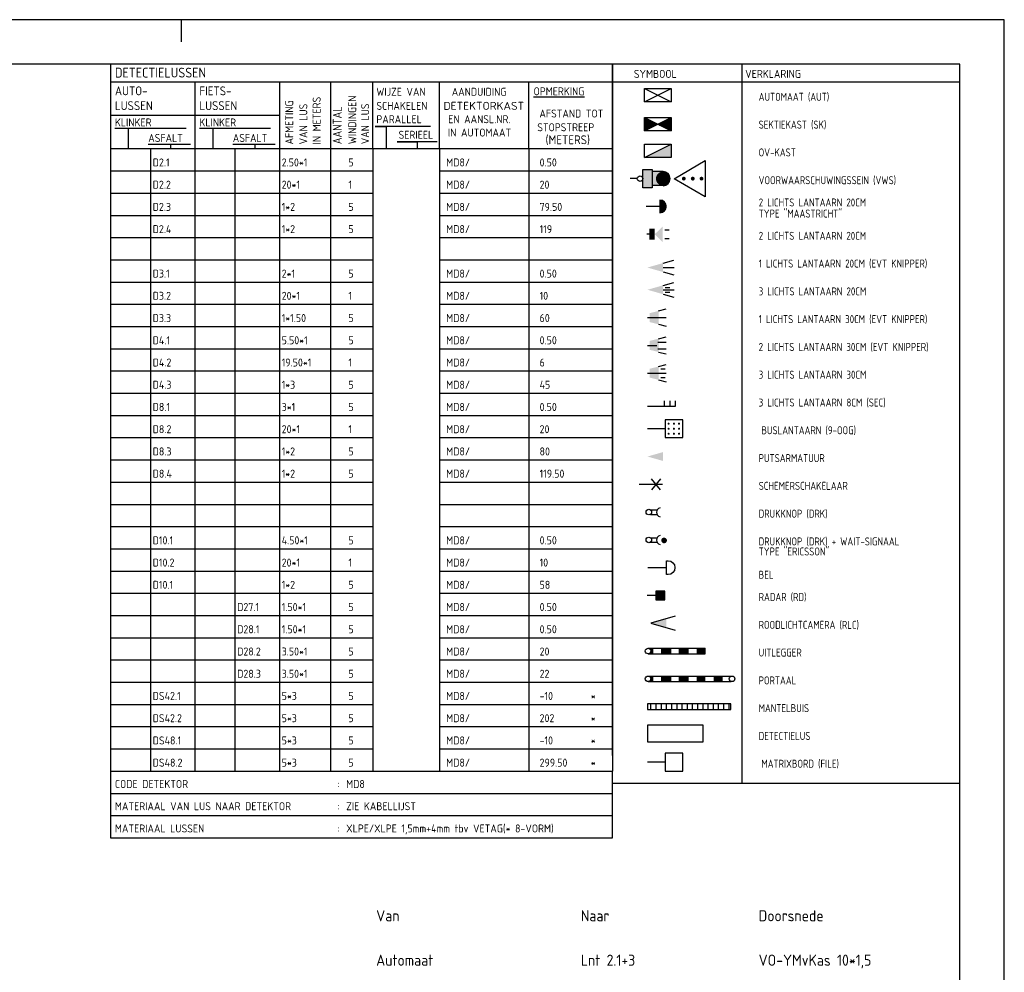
# Model space of a CAD drawing. Extents: x 272479 to 273074, y 965943 to 966363.
# Tile 25 of 25: x 272963 to 273074, y 966256 to 966363. Entities that reach past the tile are written whole.
import ezdxf
from ezdxf.enums import TextEntityAlignment as Align

# ---------------------------------------------------------------- set-up
doc = ezdxf.new("R2010")
doc.units = 0
doc.header["$LTSCALE"] = 0.25
doc.header["$MEASUREMENT"] = 0
doc.layers.get('0').update_dxf_attribs({"linetype": 'CONTINUOUS'})
for name, color, linetype in [('01-CALQUE', 1, 'CONTINUOUS'), ('KABELLIJST', 7, 'CONTINUOUS'), ('TABELLEN', 7, 'CONTINUOUS')]:
    doc.layers.add(name, color=color, linetype=linetype)
doc.styles.add('ISO', font='isocp.shx')

# ---------------------------------------------------------------- blocks, each defined once
blk = doc.blocks.new('V_RENV1')
at = {"color": 2}
for p, q in [((0, 0), (-112.9, 0)), ((-112.9, 0), (-112.9, -19)), ((-112.9, -4), (0, -4)), ((-93.9, -4), (-93.9, -19)), ((-74.9, -4), (-74.9, -19)), ((-63.4, -4), (-63.4, -19)), ((-53.9, -19), (-53.9, -4)), ((-38.9, -19), (-38.9, -4)), ((-18.85, -19), (-18.85, -4)), ((-112.9, -19), (0, -19))]:
    blk.add_line(p, q, dxfattribs=at)
for p, q in [((-112.9, -11.5), (-74.9, -11.5)), ((-95.9, -14.5), (-111.9, -14.5)), ((-108.9, -14.5), (-108.9, -19)), ((-76.9, -14.5), (-92.9, -14.5)), ((-89.9, -14.5), (-89.9, -19)), ((-104.4, -18), (-94.9, -18)), ((-99.4, -18), (-99.4, -19)), ((-85.4, -18), (-75.9, -18)), ((-80.4, -18), (-80.4, -19))]:
    blk.add_line(p, q)
blk.add_lwpolyline([(0, 0), (0, -19)], dxfattribs=at)
for points in [[(-40.9, -14), (-53.4, -14), (-50.9, -14), (-50.9, -19)], [(-39.4, -17.5), (-48.4, -17.5), (-43.9, -17.5), (-43.9, -19)]]:
    blk.add_lwpolyline(points)
at = {"color": 2, "style": 'ISO'}
blk.add_text('DETECTIELUSSEN', height=2.2, dxfattribs=at).set_placement((-111.9, -3))
at = {"style": 'ISO'}
for s, height, p in [('AUTO-', 2, (-111.9, -7)), ('FIETS-', 2, (-92.9, -7)), ('WIJZE VAN', 1.8, (-53.11, -7.11)), ('AANDUIDING', 1.8, (-36.15, -7.11)), ('%%uOPMERKING', 1.8, (-17.75, -7)), ('LUSSEN', 2, (-111.9, -10.33)), ('LUSSEN', 2, (-92.9, -10.33)), ('SCHAKELEN', 1.8, (-53.11, -10.28)), ('PARALLEL', 1.8, (-53.11, -13.28)), ('EN AANSL.NR.', 1.8, (-36.94, -13.28)), ('SERIEEL', 1.8, (-48.11, -16.78)), ('IN AUTOMAAT', 1.8, (-37.02, -16.28))]:
    blk.add_text(s, height=height, dxfattribs=at).set_placement(p)
for s, p in [('AFMETING', (-71.8, -18.05)), ('IN METERS', (-65.63, -18.05)), ('WINDINGEN', (-57.63, -18)), ('VAN LUS', (-68.63, -18.05)), ('VAN LUS', (-54.73, -18))]:
    blk.add_text(s, height=1.8, rotation=90, dxfattribs=at).set_placement(p)
at = {"style": 'ISO', "width": 1.077416}
blk.add_text('DETEKTORKAST', height=1.8, dxfattribs=at).set_placement((-38.03, -10.27), (-19.88, -10.27), align=Align.FIT)
at = {"style": 'ISO', "width": 0.876289}
blk.add_text('AANTAL', height=2, rotation=90, dxfattribs=at).set_placement((-60.9, -18), (-60.9, -9.5), align=Align.FIT)
at = {"style": 'ISO'}
for s, height, p in [('AFSTAND TOT', 1.8, (-9.25, -12)), ('STOPSTREEP', 1.8, (-10.52, -15.09)), ('(METERS)', 2, (-10.07, -18))]:
    blk.add_text(s, height=height, dxfattribs=at).set_placement(p, align=Align.CENTER)
for tag, p in [('KLINKERA', (-111.9, -14)), ('KLINKERA', (-92.9, -14)), ('ASFALT', (-104.4, -17.5)), ('ASFALT', (-85.4, -17.5))]:
    blk.add_attdef(tag, p, '', height=1.8, dxfattribs=at)
blk = doc.blocks.new('V_KBL')
at = {"style": 'ISO'}
for tag, p in [('A', (0, 0)), ('B', (46, 0)), ('C', (86, 0)), ('D', (126, 0)), ('E', (176, 0))]:
    blk.add_attdef(tag, p, '', height=2.5, dxfattribs=at)
blk = doc.blocks.new('V_LUSINF')
at = {"color": 2}
for p, q in [((0, 0), (0, -5)), ((112.9, 0), (112.9, -5))]:
    blk.add_line(p, q, dxfattribs=at)
for p, q in [((9, 0), (9, -5)), ((19, 0), (19, -5)), ((28, 0), (28, -5)), ((38, 0), (38, -5)), ((49.5, 0), (49.5, -5)), ((59, 0), (59, -5)), ((74, 0), (74, -5)), ((94.06, 0), (94.06, -5)), ((0, -5), (59, -5)), ((74, -5), (112.9, -5))]:
    blk.add_line(p, q)
at = {"style": 'ISO'}
for tag, p in [('A', (0.5, -4)), ('B', (9.5, -4)), ('C', (19.5, -4)), ('D', (28.5, -4)), ('E', (38.5, -4)), ('F', (53.5, -4)), ('G', (75.5, -4)), ('H', (96.5, -4)), ('K', (108, -4)), ('L', (111, -4))]:
    blk.add_attdef(tag, p, '', height=1.8, dxfattribs=at)
blk = doc.blocks.new('V_CODE_D')
at = {"color": 2}
for p, q in [((0, 0), (0, -15)), ((112.9, -15), (112.9, 0)), ((0, -15), (112.9, -15))]:
    blk.add_line(p, q, dxfattribs=at)
at = {"color": 7}
blk.add_line((0, 0), (112.9, 0), dxfattribs=at)
for p, q in [((0, -5.07), (112.9, -5.07)), ((0, -10), (112.9, -10))]:
    blk.add_line(p, q)
at = {"style": 'ISO'}
for s, p in [('CODE DETEKTOR', (1, -3.8)), ('MATERIAAL VAN LUS NAAR DETEKTOR', (1, -8.8)), ('MATERIAAL LUSSEN', (1, -13.8))]:
    blk.add_text(s, height=1.8, dxfattribs=at).set_placement(p)
at = {"color": 7, "style": 'ISO'}
for p in [(51, -3.8), (51, -8.8), (51, -13.8)]:
    blk.add_text(':', height=1.8, dxfattribs=at).set_placement(p)
at = {"style": 'ISO'}
for tag, p in [('A', (53, -3.8)), ('B', (53, -8.8)), ('C', (53, -13.8))]:
    blk.add_attdef(tag, p, '', height=1.8, dxfattribs=at)
blk = doc.blocks.new('NB_KAA0')
at = {"color": 1}
blk.add_line((1004, 836), (1004, 841), dxfattribs=at)
blk.add_lwpolyline([(1189, 0), (1189, 841), (0, 841), (0, 0)], close=True, dxfattribs=at)
at = {"color": 5}
blk.add_lwpolyline([(1179, 10), (1179, 831), (25, 831), (25, 10)], close=True, dxfattribs=at)
at = {"color": 1, "style": 'ISO', "width": 0.8}
blk.add_attdef('PLOTDATUM', (23, 10), '', height=2, rotation=90, dxfattribs=at)
blk.add_attdef('FILENAAM', text='', height=2, dxfattribs=at).set_placement((1179, 7), align=Align.RIGHT)

msp = doc.modelspace()

# ---------------------------------------------------------------- linework, layer by layer
at = {"layer": 'TABELLEN', "color": 2}
for p, q in [((273029.58, 966280.62), (273029.58, 966358.37)), ((273068.63, 966358.37), (273029.58, 966358.37)), ((273044.13, 966358.37), (273044.13, 966277.5)), ((273068.63, 966280.62), (273068.63, 966358.37)), ((273029.58, 966356.37), (273068.63, 966356.37)), ((273033.18, 966355.62), (273036.18, 966354.12)), ((273033.18, 966354.12), (273036.18, 966355.62)), ((273033.18, 966354.12), (273033.18, 966355.62)), ((273033.18, 966355.62), (273036.18, 966355.62)), ((273036.18, 966355.62), (273036.18, 966354.12)), ((273036.18, 966354.12), (273033.18, 966354.12)), ((273033.18, 966352.38), (273036.18, 966350.88)), ((273033.18, 966350.88), (273036.18, 966352.38)), ((273033.18, 966350.88), (273033.18, 966352.38)), ((273033.18, 966352.38), (273036.18, 966352.38)), ((273033.18, 966352.34), (273033.2, 966352.37)), ((273033.18, 966352.3), (273033.23, 966352.35)), ((273033.18, 966352.26), (273033.26, 966352.34)), ((273033.18, 966352.21), (273033.29, 966352.32)), ((273033.18, 966352.17), (273033.32, 966352.31)), ((273033.18, 966352.12), (273033.35, 966352.29)), ((273033.18, 966352.08), (273033.38, 966352.28)), ((273033.18, 966352.04), (273033.41, 966352.27)), ((273033.18, 966351.99), (273033.44, 966352.25)), ((273033.18, 966351.95), (273033.47, 966352.24)), ((273036.18, 966351.95), (273035.89, 966352.24)), ((273036.18, 966351.99), (273035.92, 966352.25)), ((273036.18, 966352.04), (273035.95, 966352.27)), ((273036.18, 966352.08), (273035.98, 966352.28)), ((273036.18, 966352.12), (273036, 966352.29)), ((273036.18, 966352.17), (273036.03, 966352.31)), ((273036.18, 966352.21), (273036.06, 966352.32)), ((273036.18, 966352.26), (273036.09, 966352.34)), ((273036.18, 966352.3), (273036.12, 966352.35)), ((273036.18, 966352.34), (273036.15, 966352.37)), ((273036.18, 966352.38), (273036.18, 966350.88)), ((273033.18, 966351.9), (273033.5, 966352.22)), ((273033.18, 966351.86), (273033.53, 966352.21)), ((273033.18, 966351.81), (273033.55, 966352.19)), ((273033.18, 966351.77), (273033.58, 966352.18)), ((273033.18, 966351.73), (273033.61, 966352.16)), ((273033.18, 966351.68), (273033.64, 966352.15)), ((273033.18, 966351.64), (273033.67, 966352.13)), ((273033.18, 966351.59), (273033.7, 966352.12)), ((273033.18, 966351.55), (273033.73, 966352.1)), ((273033.18, 966351.5), (273033.76, 966352.09)), ((273033.18, 966351.46), (273033.79, 966352.07)), ((273033.18, 966351.42), (273033.82, 966352.06)), ((273033.18, 966351.37), (273033.85, 966352.04)), ((273033.18, 966351.33), (273033.88, 966352.03)), ((273033.18, 966351.28), (273033.91, 966352.02)), ((273033.18, 966351.24), (273033.94, 966352)), ((273033.18, 966351.2), (273033.97, 966351.99)), ((273033.18, 966351.15), (273034, 966351.97)), ((273033.18, 966351.11), (273034.03, 966351.96)), ((273033.18, 966351.06), (273034.06, 966351.94)), ((273033.18, 966351.02), (273034.08, 966351.93)), ((273033.18, 966350.97), (273034.11, 966351.91)), ((273033.18, 966350.93), (273034.14, 966351.9)), ((273033.18, 966350.89), (273034.17, 966351.88)), ((273033.25, 966350.92), (273034.2, 966351.87)), ((273033.34, 966350.96), (273034.23, 966351.85)), ((273033.43, 966351.01), (273034.26, 966351.84)), ((273033.52, 966351.05), (273034.29, 966351.82)), ((273033.61, 966351.1), (273034.32, 966351.81)), ((273033.7, 966351.14), (273034.35, 966351.79)), ((273033.78, 966351.18), (273034.38, 966351.78)), ((273033.87, 966351.23), (273034.41, 966351.76)), ((273033.96, 966351.27), (273034.44, 966351.75)), ((273034.05, 966351.32), (273034.47, 966351.74)), ((273034.14, 966351.36), (273034.5, 966351.72)), ((273034.23, 966351.41), (273034.53, 966351.71)), ((273034.31, 966351.45), (273034.56, 966351.69)), ((273034.4, 966351.49), (273034.59, 966351.68)), ((273034.49, 966351.54), (273034.62, 966351.66)), ((273034.58, 966351.58), (273034.64, 966351.65)), ((273034.67, 966351.63), (273034.67, 966351.63)), ((273034.77, 966351.58), (273034.71, 966351.65)), ((273034.86, 966351.54), (273034.74, 966351.66)), ((273034.95, 966351.49), (273034.77, 966351.68)), ((273035.04, 966351.45), (273034.8, 966351.69)), ((273035.13, 966351.41), (273034.83, 966351.71)), ((273035.22, 966351.36), (273034.86, 966351.72)), ((273035.3, 966351.32), (273034.89, 966351.74)), ((273035.39, 966351.27), (273034.91, 966351.75)), ((273035.48, 966351.23), (273034.94, 966351.76)), ((273035.57, 966351.18), (273034.97, 966351.78)), ((273035.66, 966351.14), (273035, 966351.79)), ((273035.75, 966351.1), (273035.03, 966351.81)), ((273035.83, 966351.05), (273035.06, 966351.82)), ((273035.92, 966351.01), (273035.09, 966351.84)), ((273036.01, 966350.96), (273035.12, 966351.85)), ((273036.1, 966350.92), (273035.15, 966351.87)), ((273036.18, 966350.89), (273035.18, 966351.88)), ((273036.18, 966350.93), (273035.21, 966351.9)), ((273036.18, 966350.97), (273035.24, 966351.91)), ((273036.18, 966351.02), (273035.27, 966351.93)), ((273036.18, 966351.06), (273035.3, 966351.94)), ((273036.18, 966351.11), (273035.33, 966351.96)), ((273036.18, 966351.15), (273035.36, 966351.97)), ((273036.18, 966351.2), (273035.39, 966351.99)), ((273036.18, 966351.24), (273035.42, 966352)), ((273036.18, 966351.28), (273035.45, 966352.02)), ((273036.18, 966351.33), (273035.47, 966352.03)), ((273036.18, 966351.37), (273035.5, 966352.04)), ((273036.18, 966351.42), (273035.53, 966352.06)), ((273036.18, 966351.46), (273035.56, 966352.07)), ((273036.18, 966351.5), (273035.59, 966352.09)), ((273036.18, 966351.55), (273035.62, 966352.1)), ((273036.18, 966351.59), (273035.65, 966352.12)), ((273036.18, 966351.64), (273035.68, 966352.13)), ((273036.18, 966351.68), (273035.71, 966352.15)), ((273036.18, 966351.73), (273035.74, 966352.16)), ((273036.18, 966351.77), (273035.77, 966352.18)), ((273036.18, 966351.81), (273035.8, 966352.19)), ((273036.18, 966351.86), (273035.83, 966352.21)), ((273036.18, 966351.9), (273035.86, 966352.22)), ((273036.18, 966350.88), (273033.18, 966350.88)), ((273033.18, 966349.37), (273036.18, 966349.37)), ((273033.18, 966347.87), (273036.18, 966349.37)), ((273033.18, 966347.87), (273033.18, 966349.37)), ((273036.18, 966349.37), (273036.18, 966347.87)), ((273036.18, 966347.87), (273033.18, 966347.87)), ((273036.5, 966345.49), (273039.99, 966347.54)), ((273039.99, 966347.54), (273039.99, 966343.46)), ((273033, 966344.46), (273033, 966346.54)), ((273033, 966346.54), (273034.02, 966346.54)), ((273034.02, 966346.54), (273034.02, 966344.46)), ((273035.26, 966346.29), (273034.02, 966346.29)), ((273032.37, 966345.5), (273031.58, 966345.5)), ((273033, 966345.5), (273033, 966345.5)), ((273035.26, 966344.71), (273034.02, 966344.71)), ((273039.99, 966343.46), (273036.5, 966345.49)), ((273034.02, 966344.46), (273033, 966344.46)), ((273034.9, 966342.37), (273033.35, 966342.37)), ((273034.9, 966342.99), (273034.99, 966343.08)), ((273035.61, 966342.35), (273034.9, 966343.06)), ((273034.9, 966342.88), (273035.09, 966343.06)), ((273034.9, 966342.77), (273035.17, 966343.03)), ((273034.9, 966342.66), (273035.24, 966343)), ((273034.9, 966342.55), (273035.31, 966342.96)), ((273035.6, 966342.25), (273034.9, 966342.95)), ((273034.9, 966342.44), (273035.37, 966342.91)), ((273034.9, 966342.33), (273035.43, 966342.85)), ((273035.58, 966342.16), (273034.9, 966342.84)), ((273034.9, 966342.22), (273035.48, 966342.79)), ((273035.55, 966342.08), (273034.9, 966342.73)), ((273034.9, 966342.11), (273035.52, 966342.72)), ((273034.9, 966341.99), (273035.56, 966342.65)), ((273035.51, 966342.01), (273034.9, 966342.62)), ((273034.9, 966341.88), (273035.59, 966342.57)), ((273035.47, 966341.94), (273034.9, 966342.5)), ((273034.9, 966341.77), (273035.61, 966342.48)), ((273035.42, 966341.88), (273034.9, 966342.39)), ((273035.36, 966341.83), (273034.9, 966342.28)), ((273034.91, 966343.08), (273034.91, 966341.67)), ((273034.91, 966341.67), (273035.61, 966342.37)), ((273035.61, 966342.46), (273034.99, 966343.08)), ((273035.57, 966342.61), (273035.14, 966343.04)), ((273035.29, 966341.78), (273034.9, 966342.17)), ((273035.22, 966341.74), (273034.9, 966342.06)), ((273035.15, 966341.71), (273034.9, 966341.95)), ((273035.06, 966341.68), (273034.9, 966341.84)), ((273034.97, 966341.67), (273034.9, 966341.73)), ((273035.03, 966341.68), (273035.6, 966342.25)), ((273035.18, 966341.72), (273035.56, 966342.09)), ((273033.71, 966339.25), (273033.43, 966339.25)), ((273035.46, 966339.75), (273035.96, 966339.75)), ((273035.46, 966338.75), (273035.96, 966338.75)), ((273035.26, 966336), (273036.46, 966336.32)), ((273035.26, 966335.5), (273036.51, 966335.5)), ((273035.26, 966335), (273036.46, 966334.68)), ((273035.26, 966333.5), (273036.46, 966333.82)), ((273035.26, 966333), (273036.51, 966333)), ((273035.26, 966332.5), (273036.46, 966332.18)), ((273035.51, 966333.25), (273036.01, 966333.25)), ((273035.51, 966332.75), (273036.01, 966332.75)), ((273034.76, 966330.62), (273035.6, 966330.84)), ((273033.51, 966329.87), (273035.6, 966329.87)), ((273034.76, 966329.12), (273035.6, 966328.91)), ((273034.68, 966327.12), (273035.6, 966327.12)), ((273034.76, 966327.5), (273035.6, 966327.71)), ((273033.51, 966326.75), (273034.56, 966326.75)), ((273034.66, 966326.37), (273035.6, 966326.37)), ((273034.76, 966326), (273035.6, 966325.79)), ((273034.76, 966324.37), (273035.6, 966324.59)), ((273033.51, 966323.62), (273035.6, 966323.62)), ((273035.01, 966324.12), (273035.51, 966324.12)), ((273034.76, 966322.87), (273035.6, 966322.66)), ((273035.01, 966323.12), (273035.51, 966323.12)), ((273035.38, 966320.5), (273035.38, 966319.87)), ((273036.01, 966320.5), (273036.01, 966319.87)), ((273036.63, 966320.5), (273036.63, 966319.87)), ((273036.63, 966319.87), (273033.51, 966319.87)), ((273037.5, 966318.37), (273035.5, 966318.37)), ((273035.5, 966318.37), (273035.5, 966316.37)), ((273037.5, 966316.37), (273037.5, 966318.37)), ((273035.5, 966317.37), (273033.5, 966317.37)), ((273035.5, 966316.37), (273037.5, 966316.37)), ((273034.98, 966310.52), (273033.97, 966311.73)), ((273034.98, 966311.73), (273033.97, 966310.52)), ((273035.18, 966311.12), (273032.57, 966311.12)), ((273033.86, 966308.24), (273034.59, 966308.24)), ((273033.86, 966307.74), (273034.58, 966307.74)), ((273033.86, 966305.12), (273034.59, 966305.12)), ((273033.86, 966304.62), (273034.58, 966304.62)), ((273033.54, 966301.75), (273035.66, 966301.75)), ((273035.46, 966299.12), (273034.46, 966299.12)), ((273034.46, 966299.12), (273034.46, 966298.12)), ((273035.46, 966298.12), (273035.46, 966299.12)), ((273034.46, 966298.62), (273033.46, 966298.62)), ((273034.46, 966298.12), (273035.46, 966298.12)), ((273033.58, 966292.69), (273040, 966292.69)), ((273034.11, 966292.07), (273034.11, 966292.69)), ((273035.12, 966292.07), (273035.12, 966292.69)), ((273036.13, 966292.07), (273036.13, 966292.69)), ((273037.11, 966292.07), (273037.11, 966292.69)), ((273038.08, 966292.07), (273038.08, 966292.69)), ((273040.01, 966292.07), (273040.01, 966292.69)), ((273033.58, 966292.07), (273040, 966292.07)), ((273033.58, 966289.56), (273042.98, 966289.56)), ((273034.11, 966288.94), (273034.11, 966289.56)), ((273035.12, 966288.94), (273035.12, 966289.56)), ((273036.13, 966288.94), (273036.13, 966289.56)), ((273037.11, 966288.94), (273037.11, 966289.56)), ((273038.08, 966288.94), (273038.08, 966289.56)), ((273033.58, 966288.94), (273042.91, 966288.94)), ((273033.9, 966285.81), (273033.9, 966286.44)), ((273034.48, 966285.81), (273034.48, 966286.44)), ((273035.07, 966285.81), (273035.07, 966286.44)), ((273035.65, 966285.81), (273035.65, 966286.44)), ((273036.24, 966285.81), (273036.24, 966286.44)), ((273036.83, 966285.81), (273036.83, 966286.44)), ((273037.41, 966285.81), (273037.41, 966286.44)), ((273038, 966285.81), (273038, 966286.44)), ((273038.58, 966285.81), (273038.58, 966286.44)), ((273039.17, 966285.81), (273039.17, 966286.44)), ((273039.76, 966285.81), (273039.76, 966286.44)), ((273040.34, 966285.81), (273040.34, 966286.44)), ((273040.93, 966285.81), (273040.93, 966286.44)), ((273041.51, 966285.81), (273041.51, 966286.44)), ((273042.1, 966285.81), (273042.1, 966286.44)), ((273042.69, 966285.81), (273042.69, 966286.44)), ((273037.5, 966280.87), (273035.5, 966280.87)), ((273035.5, 966280.87), (273035.5, 966278.87)), ((273037.5, 966278.87), (273037.5, 966280.87)), ((273035.5, 966279.87), (273033.5, 966279.87)), ((273035.5, 966278.87), (273037.5, 966278.87)), ((273029.58, 966277.5), (273068.63, 966277.5))]:
    msp.add_line(p, q, dxfattribs=at)
for points, const_width in [([(273034.86, 966345.5, 1), (273035.65, 966345.5, 1)], 0.793), ([(273037.49, 966345.5, 1), (273037.7, 966345.5, 1)], 0.214), ([(273038.49, 966345.5, 1), (273038.71, 966345.5, 1)], 0.214), ([(273039.48, 966345.5, 1), (273039.69, 966345.5, 1)], 0.214), ([(273035.83, 966317.94, 1), (273035.94, 966317.94, 1)], 0.117), ([(273036.42, 966317.94, 1), (273036.54, 966317.94, 1)], 0.117), ([(273037, 966317.94, 1), (273037.12, 966317.94, 1)], 0.117), ([(273035.83, 966317.37, 1), (273035.94, 966317.37, 1)], 0.117), ([(273035.83, 966316.81, 1), (273035.94, 966316.81, 1)], 0.117), ([(273036.42, 966317.37, 1), (273036.54, 966317.37, 1)], 0.117), ([(273036.42, 966316.81, 1), (273036.54, 966316.81, 1)], 0.117), ([(273037, 966317.37, 1), (273037.12, 966317.37, 1)], 0.117), ([(273037.12, 966316.81, 1), (273037, 966316.81, 1)], 0.119), ([(273035.22, 966304.81, 1), (273035.54, 966304.81, 1)], 0.312)]:
    msp.add_lwpolyline(points, format="xyb", close=True, dxfattribs=dict(at, const_width=const_width))
msp.add_lwpolyline([(273035.66, 966302.53), (273035.82, 966302.53, -1), (273035.82, 966300.97), (273035.66, 966300.97), (273035.66, 966302.53)], format="xyb", dxfattribs=at)
msp.add_lwpolyline([(273036.64, 966296.29), (273033.88, 966295.5), (273036.64, 966294.71)], dxfattribs=at)
for points in [[(273042.88, 966285.81), (273042.88, 966286.44), (273033.51, 966286.44), (273033.51, 966285.81)], [(273033.51, 966282.17), (273039.76, 966282.17), (273039.76, 966284.04), (273033.51, 966284.04)]]:
    msp.add_lwpolyline(points, close=True, dxfattribs=at)
for centre in [(273032.68, 966345.5), (273033.66, 966308), (273033.66, 966304.87), (273033.58, 966292.37), (273033.58, 966289.25), (273043.02, 966289.25)]:
    msp.add_circle(centre, 0.312, dxfattribs=at)
for centre, radius, start, end in [((273035.26, 966345.5), 0.793, 270, 90), ((273034.91, 966342.37), 0.709, 270, 90), ((273035.03, 966307.98), 0.51, 101.0944, 258.9056), ((273035.03, 966304.86), 0.51, 101.0944, 258.9056)]:
    msp.add_arc(centre, radius, start, end, dxfattribs=at)
for points in [[(273033.18, 966347.87), (273036.18, 966349.37), (273036.18, 966347.87)], [(273033, 966346.54), (273034.02, 966346.54), (273033, 966344.46), (273034.02, 966344.46)], [(273035.26, 966346.29), (273034.02, 966346.29), (273035.26, 966344.71), (273034.02, 966344.71)], [(273034.33, 966339.25), (273035.21, 966340.12), (273035.21, 966338.37)], [(273033.71, 966339.87), (273034.33, 966339.87), (273033.71, 966338.62), (273034.33, 966338.62)], [(273033.51, 966335.5), (273035.26, 966336), (273035.26, 966335)], [(273033.51, 966333), (273035.26, 966333.5), (273035.26, 966332.5)], [(273033.76, 966330.37), (273033.76, 966329.37), (273034.76, 966330.62), (273034.76, 966329.12)], [(273033.76, 966327.25), (273033.76, 966326.25), (273034.76, 966327.5), (273034.76, 966326)], [(273033.76, 966324.12), (273033.76, 966323.12), (273034.76, 966324.37), (273034.76, 966322.87)], [(273033.51, 966314.25), (273035.26, 966314.75), (273035.26, 966313.75)], [(273034.46, 966299.12), (273034.46, 966298.12), (273035.46, 966299.12), (273035.46, 966298.12)], [(273033.88, 966295.5), (273035.63, 966296), (273035.63, 966295)], [(273034.11, 966292.69), (273034.11, 966292.07), (273033.58, 966292.69), (273033.82, 966292.57)], [(273034.11, 966292.06), (273034.11, 966292.68), (273033.58, 966292.06), (273033.82, 966292.18)], [(273033.88, 966292.48), (273033.94, 966292.43), (273033.88, 966292.28), (273033.93, 966292.3)], [(273036.13, 966292.69), (273036.13, 966292.07), (273035.12, 966292.69), (273035.12, 966292.07)], [(273038.08, 966292.07), (273038.08, 966292.69), (273037.1, 966292.07), (273037.1, 966292.69)], [(273040.01, 966292.07), (273040.01, 966292.69), (273039.03, 966292.07), (273039.03, 966292.69)], [(273034.11, 966289.56), (273034.11, 966288.94), (273033.58, 966289.56), (273033.82, 966289.45)], [(273034.11, 966288.94), (273034.11, 966289.56), (273033.58, 966288.94), (273033.82, 966289.05)], [(273033.88, 966289.35), (273033.94, 966289.31), (273033.88, 966289.15), (273033.93, 966289.17)], [(273036.13, 966289.56), (273036.13, 966288.94), (273035.12, 966289.56), (273035.12, 966288.94)], [(273038.08, 966288.94), (273038.08, 966289.56), (273037.1, 966288.94), (273037.1, 966289.56)], [(273040.01, 966288.94), (273040.01, 966289.56), (273039.03, 966288.94), (273039.03, 966289.56)], [(273041.95, 966288.94), (273041.95, 966289.56), (273040.97, 966288.94), (273040.97, 966289.56)]]:
    msp.add_solid(points, dxfattribs=at)

# ---------------------------------------------------------------- block references
at = {"layer": '01-CALQUE', "xscale": 0.5, "yscale": 0.5, "zscale": 0.5}
msp.add_blockref('NB_KAA0', (272479.13, 965942.87), dxfattribs=at)
at = {"layer": 'KABELLIJST', "xscale": 0.5000000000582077, "yscale": 0.5, "zscale": 0.5}
for p, values in [((273003.01, 966261.98), {'A': 'Van', 'B': 'Naar', 'C': 'Doorsnede'}), ((273003.01, 966256.98), {'A': 'Automaat', 'B': 'Lnt 2.1+3', 'C': 'VO-YMvKas 10*1,5'})]:
    msp.add_blockref('V_KBL', p, dxfattribs=at).add_auto_attribs(values)
at = {"layer": 'TABELLEN'}
ref = msp.add_blockref('V_RENV1', (273029.58, 966358.37), dxfattribs=dict(at, xscale=0.5, yscale=0.5, zscale=0.5))
ref.add_attrib('KLINKERA', 'KLINKER', (272973.63, 966351.37), dxfattribs={"layer": '0', "height": 0.9, "style": 'ISO'})
ref.add_attrib('ASFALT', 'ASFALT', (272977.38, 966349.62), dxfattribs={"layer": '0', "height": 0.9, "style": 'ISO'})
ref.add_attrib('KLINKERA', 'KLINKER', (272983.13, 966351.37), dxfattribs={"layer": '0', "height": 0.9, "style": 'ISO'})
ref.add_attrib('ASFALT', 'ASFALT', (272986.88, 966349.62), dxfattribs={"layer": '0', "height": 0.9, "style": 'ISO'})
ref = msp.add_blockref('V_LUSINF', (272973.13, 966348.87), dxfattribs=dict(at, xscale=0.5, yscale=0.5, zscale=0.5))
ref.add_attrib('B', 'D2.1', (272977.88, 966346.87), dxfattribs={"layer": '0', "height": 0.9, "style": 'ISO'})
ref.add_attrib('E', '2.50*1', (272992.38, 966346.87), dxfattribs={"layer": '0', "height": 0.9, "style": 'ISO'})
ref.add_attrib('F', '5', (272999.88, 966346.87), dxfattribs={"layer": '0', "height": 0.9, "style": 'ISO'})
ref.add_attrib('G', 'MD8/', (273010.88, 966346.87), dxfattribs={"layer": '0', "height": 0.9, "style": 'ISO'})
ref.add_attrib('H', '0.50', (273021.38, 966346.87), dxfattribs={"layer": '0', "height": 0.9, "style": 'ISO'})
ref = msp.add_blockref('V_LUSINF', (272973.13, 966346.37), dxfattribs=dict(at, xscale=0.5, yscale=0.5, zscale=0.5))
ref.add_attrib('B', 'D2.2', (272977.88, 966344.37), dxfattribs={"layer": '0', "height": 0.9, "style": 'ISO'})
ref.add_attrib('E', '20*1', (272992.38, 966344.37), dxfattribs={"layer": '0', "height": 0.9, "style": 'ISO'})
ref.add_attrib('F', '1', (272999.88, 966344.37), dxfattribs={"layer": '0', "height": 0.9, "style": 'ISO'})
ref.add_attrib('G', 'MD8/', (273010.88, 966344.37), dxfattribs={"layer": '0', "height": 0.9, "style": 'ISO'})
ref.add_attrib('H', '20', (273021.38, 966344.37), dxfattribs={"layer": '0', "height": 0.9, "style": 'ISO'})
ref = msp.add_blockref('V_LUSINF', (272973.13, 966343.87), dxfattribs=dict(at, xscale=0.5, yscale=0.5, zscale=0.5))
ref.add_attrib('B', 'D2.3', (272977.88, 966341.87), dxfattribs={"layer": '0', "height": 0.9, "style": 'ISO'})
ref.add_attrib('E', '1*2', (272992.38, 966341.87), dxfattribs={"layer": '0', "height": 0.9, "style": 'ISO'})
ref.add_attrib('F', '5', (272999.88, 966341.87), dxfattribs={"layer": '0', "height": 0.9, "style": 'ISO'})
ref.add_attrib('G', 'MD8/', (273010.88, 966341.87), dxfattribs={"layer": '0', "height": 0.9, "style": 'ISO'})
ref.add_attrib('H', '79.50', (273021.38, 966341.87), dxfattribs={"layer": '0', "height": 0.9, "style": 'ISO'})
ref = msp.add_blockref('V_LUSINF', (272973.13, 966341.37), dxfattribs=dict(at, xscale=0.5, yscale=0.5, zscale=0.5))
ref.add_attrib('B', 'D2.4', (272977.88, 966339.37), dxfattribs={"layer": '0', "height": 0.9, "style": 'ISO'})
ref.add_attrib('E', '1*2', (272992.38, 966339.37), dxfattribs={"layer": '0', "height": 0.9, "style": 'ISO'})
ref.add_attrib('F', '5', (272999.88, 966339.37), dxfattribs={"layer": '0', "height": 0.9, "style": 'ISO'})
ref.add_attrib('G', 'MD8/', (273010.88, 966339.37), dxfattribs={"layer": '0', "height": 0.9, "style": 'ISO'})
ref.add_attrib('H', '119', (273021.38, 966339.37), dxfattribs={"layer": '0', "height": 0.9, "style": 'ISO'})
at = {"layer": 'TABELLEN', "xscale": 0.5, "yscale": 0.5, "zscale": 0.5}
for p in [(272973.13, 966338.87), (272973.13, 966311.37), (272973.13, 966308.87)]:
    msp.add_blockref('V_LUSINF', p, dxfattribs=at)
at = {"layer": 'TABELLEN'}
ref = msp.add_blockref('V_LUSINF', (272973.13, 966336.37), dxfattribs=dict(at, xscale=0.5, yscale=0.5, zscale=0.5))
ref.add_attrib('B', 'D3.1', (272977.88, 966334.37), dxfattribs={"layer": '0', "height": 0.9, "style": 'ISO'})
ref.add_attrib('E', '2*1', (272992.38, 966334.37), dxfattribs={"layer": '0', "height": 0.9, "style": 'ISO'})
ref.add_attrib('F', '5', (272999.88, 966334.37), dxfattribs={"layer": '0', "height": 0.9, "style": 'ISO'})
ref.add_attrib('G', 'MD8/', (273010.88, 966334.37), dxfattribs={"layer": '0', "height": 0.9, "style": 'ISO'})
ref.add_attrib('H', '0.50', (273021.38, 966334.37), dxfattribs={"layer": '0', "height": 0.9, "style": 'ISO'})
ref = msp.add_blockref('V_LUSINF', (272973.13, 966333.87), dxfattribs=dict(at, xscale=0.5, yscale=0.5, zscale=0.5))
ref.add_attrib('B', 'D3.2', (272977.88, 966331.87), dxfattribs={"layer": '0', "height": 0.9, "style": 'ISO'})
ref.add_attrib('E', '20*1', (272992.38, 966331.87), dxfattribs={"layer": '0', "height": 0.9, "style": 'ISO'})
ref.add_attrib('F', '1', (272999.88, 966331.87), dxfattribs={"layer": '0', "height": 0.9, "style": 'ISO'})
ref.add_attrib('G', 'MD8/', (273010.88, 966331.87), dxfattribs={"layer": '0', "height": 0.9, "style": 'ISO'})
ref.add_attrib('H', '10', (273021.38, 966331.87), dxfattribs={"layer": '0', "height": 0.9, "style": 'ISO'})
ref = msp.add_blockref('V_LUSINF', (272973.13, 966331.37), dxfattribs=dict(at, xscale=0.5, yscale=0.5, zscale=0.5))
ref.add_attrib('B', 'D3.3', (272977.88, 966329.37), dxfattribs={"layer": '0', "height": 0.9, "style": 'ISO'})
ref.add_attrib('E', '1*1.50', (272992.38, 966329.37), dxfattribs={"layer": '0', "height": 0.9, "style": 'ISO'})
ref.add_attrib('F', '5', (272999.88, 966329.37), dxfattribs={"layer": '0', "height": 0.9, "style": 'ISO'})
ref.add_attrib('G', 'MD8/', (273010.88, 966329.37), dxfattribs={"layer": '0', "height": 0.9, "style": 'ISO'})
ref.add_attrib('H', '60', (273021.38, 966329.37), dxfattribs={"layer": '0', "height": 0.9, "style": 'ISO'})
ref = msp.add_blockref('V_LUSINF', (272973.13, 966328.87), dxfattribs=dict(at, xscale=0.5, yscale=0.5, zscale=0.5))
ref.add_attrib('B', 'D4.1', (272977.88, 966326.87), dxfattribs={"layer": '0', "height": 0.9, "style": 'ISO'})
ref.add_attrib('E', '5.50*1', (272992.38, 966326.87), dxfattribs={"layer": '0', "height": 0.9, "style": 'ISO'})
ref.add_attrib('F', '5', (272999.88, 966326.87), dxfattribs={"layer": '0', "height": 0.9, "style": 'ISO'})
ref.add_attrib('G', 'MD8/', (273010.88, 966326.87), dxfattribs={"layer": '0', "height": 0.9, "style": 'ISO'})
ref.add_attrib('H', '0.50', (273021.38, 966326.87), dxfattribs={"layer": '0', "height": 0.9, "style": 'ISO'})
ref = msp.add_blockref('V_LUSINF', (272973.13, 966326.37), dxfattribs=dict(at, xscale=0.5, yscale=0.5, zscale=0.5))
ref.add_attrib('B', 'D4.2', (272977.88, 966324.37), dxfattribs={"layer": '0', "height": 0.9, "style": 'ISO'})
ref.add_attrib('E', '19.50*1', (272992.38, 966324.37), dxfattribs={"layer": '0', "height": 0.9, "style": 'ISO'})
ref.add_attrib('F', '1', (272999.88, 966324.37), dxfattribs={"layer": '0', "height": 0.9, "style": 'ISO'})
ref.add_attrib('G', 'MD8/', (273010.88, 966324.37), dxfattribs={"layer": '0', "height": 0.9, "style": 'ISO'})
ref.add_attrib('H', '6', (273021.38, 966324.37), dxfattribs={"layer": '0', "height": 0.9, "style": 'ISO'})
ref = msp.add_blockref('V_LUSINF', (272973.13, 966323.87), dxfattribs=dict(at, xscale=0.5, yscale=0.5, zscale=0.5))
ref.add_attrib('B', 'D4.3', (272977.88, 966321.87), dxfattribs={"layer": '0', "height": 0.9, "style": 'ISO'})
ref.add_attrib('E', '1*3', (272992.38, 966321.87), dxfattribs={"layer": '0', "height": 0.9, "style": 'ISO'})
ref.add_attrib('F', '5', (272999.88, 966321.87), dxfattribs={"layer": '0', "height": 0.9, "style": 'ISO'})
ref.add_attrib('G', 'MD8/', (273010.88, 966321.87), dxfattribs={"layer": '0', "height": 0.9, "style": 'ISO'})
ref.add_attrib('H', '45', (273021.38, 966321.87), dxfattribs={"layer": '0', "height": 0.9, "style": 'ISO'})
ref = msp.add_blockref('V_LUSINF', (272973.13, 966321.37), dxfattribs=dict(at, xscale=0.5, yscale=0.5, zscale=0.5))
ref.add_attrib('B', 'D8.1', (272977.88, 966319.37), dxfattribs={"layer": '0', "height": 0.9, "style": 'ISO'})
ref.add_attrib('E', '3*1', (272992.38, 966319.37), dxfattribs={"layer": '0', "height": 0.9, "style": 'ISO'})
ref.add_attrib('F', '5', (272999.88, 966319.37), dxfattribs={"layer": '0', "height": 0.9, "style": 'ISO'})
ref.add_attrib('G', 'MD8/', (273010.88, 966319.37), dxfattribs={"layer": '0', "height": 0.9, "style": 'ISO'})
ref.add_attrib('H', '0.50', (273021.38, 966319.37), dxfattribs={"layer": '0', "height": 0.9, "style": 'ISO'})
ref = msp.add_blockref('V_LUSINF', (272973.13, 966318.87), dxfattribs=dict(at, xscale=0.5, yscale=0.5, zscale=0.5))
ref.add_attrib('B', 'D8.2', (272977.88, 966316.87), dxfattribs={"layer": '0', "height": 0.9, "style": 'ISO'})
ref.add_attrib('E', '20*1', (272992.38, 966316.87), dxfattribs={"layer": '0', "height": 0.9, "style": 'ISO'})
ref.add_attrib('F', '1', (272999.88, 966316.87), dxfattribs={"layer": '0', "height": 0.9, "style": 'ISO'})
ref.add_attrib('G', 'MD8/', (273010.88, 966316.87), dxfattribs={"layer": '0', "height": 0.9, "style": 'ISO'})
ref.add_attrib('H', '20', (273021.38, 966316.87), dxfattribs={"layer": '0', "height": 0.9, "style": 'ISO'})
ref = msp.add_blockref('V_LUSINF', (272973.13, 966316.37), dxfattribs=dict(at, xscale=0.5, yscale=0.5, zscale=0.5))
ref.add_attrib('B', 'D8.3', (272977.88, 966314.37), dxfattribs={"layer": '0', "height": 0.9, "style": 'ISO'})
ref.add_attrib('E', '1*2', (272992.38, 966314.37), dxfattribs={"layer": '0', "height": 0.9, "style": 'ISO'})
ref.add_attrib('F', '5', (272999.88, 966314.37), dxfattribs={"layer": '0', "height": 0.9, "style": 'ISO'})
ref.add_attrib('G', 'MD8/', (273010.88, 966314.37), dxfattribs={"layer": '0', "height": 0.9, "style": 'ISO'})
ref.add_attrib('H', '80', (273021.38, 966314.37), dxfattribs={"layer": '0', "height": 0.9, "style": 'ISO'})
ref = msp.add_blockref('V_LUSINF', (272973.13, 966313.87), dxfattribs=dict(at, xscale=0.5, yscale=0.5, zscale=0.5))
ref.add_attrib('B', 'D8.4', (272977.88, 966311.87), dxfattribs={"layer": '0', "height": 0.9, "style": 'ISO'})
ref.add_attrib('E', '1*2', (272992.38, 966311.87), dxfattribs={"layer": '0', "height": 0.9, "style": 'ISO'})
ref.add_attrib('F', '5', (272999.88, 966311.87), dxfattribs={"layer": '0', "height": 0.9, "style": 'ISO'})
ref.add_attrib('G', 'MD8/', (273010.88, 966311.87), dxfattribs={"layer": '0', "height": 0.9, "style": 'ISO'})
ref.add_attrib('H', '119.50', (273021.38, 966311.87), dxfattribs={"layer": '0', "height": 0.9, "style": 'ISO'})
ref = msp.add_blockref('V_LUSINF', (272973.13, 966306.37), dxfattribs=dict(at, xscale=0.5, yscale=0.5, zscale=0.5))
ref.add_attrib('B', 'D10.1', (272977.88, 966304.37), dxfattribs={"layer": '0', "height": 0.9, "style": 'ISO'})
ref.add_attrib('E', '4.50*1', (272992.38, 966304.37), dxfattribs={"layer": '0', "height": 0.9, "style": 'ISO'})
ref.add_attrib('F', '5', (272999.88, 966304.37), dxfattribs={"layer": '0', "height": 0.9, "style": 'ISO'})
ref.add_attrib('G', 'MD8/', (273010.88, 966304.37), dxfattribs={"layer": '0', "height": 0.9, "style": 'ISO'})
ref.add_attrib('H', '0.50', (273021.38, 966304.37), dxfattribs={"layer": '0', "height": 0.9, "style": 'ISO'})
ref = msp.add_blockref('V_LUSINF', (272973.13, 966303.87), dxfattribs=dict(at, xscale=0.5, yscale=0.5, zscale=0.5))
ref.add_attrib('B', 'D10.2', (272977.88, 966301.87), dxfattribs={"layer": '0', "height": 0.9, "style": 'ISO'})
ref.add_attrib('E', '20*1', (272992.38, 966301.87), dxfattribs={"layer": '0', "height": 0.9, "style": 'ISO'})
ref.add_attrib('F', '1', (272999.88, 966301.87), dxfattribs={"layer": '0', "height": 0.9, "style": 'ISO'})
ref.add_attrib('G', 'MD8/', (273010.88, 966301.87), dxfattribs={"layer": '0', "height": 0.9, "style": 'ISO'})
ref.add_attrib('H', '10', (273021.38, 966301.87), dxfattribs={"layer": '0', "height": 0.9, "style": 'ISO'})
ref = msp.add_blockref('V_LUSINF', (272973.13, 966301.37), dxfattribs=dict(at, xscale=0.5, yscale=0.5, zscale=0.5))
ref.add_attrib('B', 'D10.1', (272977.88, 966299.37), dxfattribs={"layer": '0', "height": 0.9, "style": 'ISO'})
ref.add_attrib('E', '1*2', (272992.38, 966299.37), dxfattribs={"layer": '0', "height": 0.9, "style": 'ISO'})
ref.add_attrib('F', '5', (272999.88, 966299.37), dxfattribs={"layer": '0', "height": 0.9, "style": 'ISO'})
ref.add_attrib('G', 'MD8/', (273010.88, 966299.37), dxfattribs={"layer": '0', "height": 0.9, "style": 'ISO'})
ref.add_attrib('H', '58', (273021.38, 966299.37), dxfattribs={"layer": '0', "height": 0.9, "style": 'ISO'})
ref = msp.add_blockref('V_LUSINF', (272973.13, 966298.87), dxfattribs=dict(at, xscale=0.5, yscale=0.5, zscale=0.5))
ref.add_attrib('D', 'D27.1', (272987.38, 966296.87), dxfattribs={"layer": '0', "height": 0.9, "style": 'ISO'})
ref.add_attrib('E', '1.50*1', (272992.38, 966296.87), dxfattribs={"layer": '0', "height": 0.9, "style": 'ISO'})
ref.add_attrib('F', '5', (272999.88, 966296.87), dxfattribs={"layer": '0', "height": 0.9, "style": 'ISO'})
ref.add_attrib('G', 'MD8/', (273010.88, 966296.87), dxfattribs={"layer": '0', "height": 0.9, "style": 'ISO'})
ref.add_attrib('H', '0.50', (273021.38, 966296.87), dxfattribs={"layer": '0', "height": 0.9, "style": 'ISO'})
ref = msp.add_blockref('V_LUSINF', (272973.13, 966296.37), dxfattribs=dict(at, xscale=0.5, yscale=0.5, zscale=0.5))
ref.add_attrib('D', 'D28.1', (272987.38, 966294.37), dxfattribs={"layer": '0', "height": 0.9, "style": 'ISO'})
ref.add_attrib('E', '1.50*1', (272992.38, 966294.37), dxfattribs={"layer": '0', "height": 0.9, "style": 'ISO'})
ref.add_attrib('F', '5', (272999.88, 966294.37), dxfattribs={"layer": '0', "height": 0.9, "style": 'ISO'})
ref.add_attrib('G', 'MD8/', (273010.88, 966294.37), dxfattribs={"layer": '0', "height": 0.9, "style": 'ISO'})
ref.add_attrib('H', '0.50', (273021.38, 966294.37), dxfattribs={"layer": '0', "height": 0.9, "style": 'ISO'})
ref = msp.add_blockref('V_LUSINF', (272973.13, 966293.87), dxfattribs=dict(at, xscale=0.5, yscale=0.5, zscale=0.5))
ref.add_attrib('D', 'D28.2', (272987.38, 966291.87), dxfattribs={"layer": '0', "height": 0.9, "style": 'ISO'})
ref.add_attrib('E', '3.50*1', (272992.38, 966291.87), dxfattribs={"layer": '0', "height": 0.9, "style": 'ISO'})
ref.add_attrib('F', '5', (272999.88, 966291.87), dxfattribs={"layer": '0', "height": 0.9, "style": 'ISO'})
ref.add_attrib('G', 'MD8/', (273010.88, 966291.87), dxfattribs={"layer": '0', "height": 0.9, "style": 'ISO'})
ref.add_attrib('H', '20', (273021.38, 966291.87), dxfattribs={"layer": '0', "height": 0.9, "style": 'ISO'})
ref = msp.add_blockref('V_LUSINF', (272973.13, 966291.37), dxfattribs=dict(at, xscale=0.5, yscale=0.5, zscale=0.5))
ref.add_attrib('D', 'D28.3', (272987.38, 966289.37), dxfattribs={"layer": '0', "height": 0.9, "style": 'ISO'})
ref.add_attrib('E', '3.50*1', (272992.38, 966289.37), dxfattribs={"layer": '0', "height": 0.9, "style": 'ISO'})
ref.add_attrib('F', '5', (272999.88, 966289.37), dxfattribs={"layer": '0', "height": 0.9, "style": 'ISO'})
ref.add_attrib('G', 'MD8/', (273010.88, 966289.37), dxfattribs={"layer": '0', "height": 0.9, "style": 'ISO'})
ref.add_attrib('H', '22', (273021.38, 966289.37), dxfattribs={"layer": '0', "height": 0.9, "style": 'ISO'})
ref = msp.add_blockref('V_LUSINF', (272973.13, 966288.87), dxfattribs=dict(at, xscale=0.5, yscale=0.5, zscale=0.5))
ref.add_attrib('B', 'DS42.1', (272977.88, 966286.87), dxfattribs={"layer": '0', "height": 0.9, "style": 'ISO'})
ref.add_attrib('E', '5*3', (272992.38, 966286.87), dxfattribs={"layer": '0', "height": 0.9, "style": 'ISO'})
ref.add_attrib('F', '5', (272999.88, 966286.87), dxfattribs={"layer": '0', "height": 0.9, "style": 'ISO'})
ref.add_attrib('G', 'MD8/', (273010.88, 966286.87), dxfattribs={"layer": '0', "height": 0.9, "style": 'ISO'})
ref.add_attrib('H', '-10', (273021.38, 966286.87), dxfattribs={"layer": '0', "height": 0.9, "style": 'ISO'})
ref.add_attrib('K', '*', (273027.13, 966286.87), dxfattribs={"layer": '0', "height": 0.9, "style": 'ISO'})
ref = msp.add_blockref('V_LUSINF', (272973.13, 966286.37), dxfattribs=dict(at, xscale=0.5, yscale=0.5, zscale=0.5))
ref.add_attrib('B', 'DS42.2', (272977.88, 966284.37), dxfattribs={"layer": '0', "height": 0.9, "style": 'ISO'})
ref.add_attrib('E', '5*3', (272992.38, 966284.37), dxfattribs={"layer": '0', "height": 0.9, "style": 'ISO'})
ref.add_attrib('F', '5', (272999.88, 966284.37), dxfattribs={"layer": '0', "height": 0.9, "style": 'ISO'})
ref.add_attrib('G', 'MD8/', (273010.88, 966284.37), dxfattribs={"layer": '0', "height": 0.9, "style": 'ISO'})
ref.add_attrib('H', '202        ', (273021.38, 966284.37), dxfattribs={"layer": '0', "height": 0.9, "style": 'ISO'})
ref.add_attrib('K', '*', (273027.13, 966284.37), dxfattribs={"layer": '0', "height": 0.9, "style": 'ISO'})
ref = msp.add_blockref('V_LUSINF', (272973.13, 966283.87), dxfattribs=dict(at, xscale=0.5, yscale=0.5, zscale=0.5))
ref.add_attrib('B', 'DS48.1', (272977.88, 966281.87), dxfattribs={"layer": '0', "height": 0.9, "style": 'ISO'})
ref.add_attrib('E', '5*3', (272992.38, 966281.87), dxfattribs={"layer": '0', "height": 0.9, "style": 'ISO'})
ref.add_attrib('F', '5', (272999.88, 966281.87), dxfattribs={"layer": '0', "height": 0.9, "style": 'ISO'})
ref.add_attrib('G', 'MD8/', (273010.88, 966281.87), dxfattribs={"layer": '0', "height": 0.9, "style": 'ISO'})
ref.add_attrib('H', '-10', (273021.38, 966281.87), dxfattribs={"layer": '0', "height": 0.9, "style": 'ISO'})
ref.add_attrib('K', '*', (273027.13, 966281.87), dxfattribs={"layer": '0', "height": 0.9, "style": 'ISO'})
ref = msp.add_blockref('V_LUSINF', (272973.13, 966281.37), dxfattribs=dict(at, xscale=0.5, yscale=0.5, zscale=0.5))
ref.add_attrib('B', 'DS48.2', (272977.88, 966279.37), dxfattribs={"layer": '0', "height": 0.9, "style": 'ISO'})
ref.add_attrib('E', '5*3', (272992.38, 966279.37), dxfattribs={"layer": '0', "height": 0.9, "style": 'ISO'})
ref.add_attrib('F', '5', (272999.88, 966279.37), dxfattribs={"layer": '0', "height": 0.9, "style": 'ISO'})
ref.add_attrib('G', 'MD8/', (273010.88, 966279.37), dxfattribs={"layer": '0', "height": 0.9, "style": 'ISO'})
ref.add_attrib('H', '299.50', (273021.38, 966279.37), dxfattribs={"layer": '0', "height": 0.9, "style": 'ISO'})
ref.add_attrib('K', '*', (273027.13, 966279.37), dxfattribs={"layer": '0', "height": 0.9, "style": 'ISO'})
at = {"layer": 'TABELLEN', "xscale": 0.5, "yscale": 0.5, "zscale": 0.5}
msp.add_blockref('V_CODE_D', (272973.13, 966278.87), dxfattribs=at).add_auto_attribs({'A': 'MD8', 'B': 'ZIE KABELLIJST', 'C': 'XLPE/XLPE 1,5mm+4mm tbv VETAG(* 8-VORM)'})

# ---------------------------------------------------------------- texts
at = {"layer": 'TABELLEN', "color": 2, "style": 'ISO'}
for s, p in [('SYMBOOL', (273031.98, 966356.83)), ('VERKLARING', (273044.5, 966356.83))]:
    msp.add_text(s, height=0.9, dxfattribs=at).set_placement(p)
at = {"layer": 'TABELLEN', "style": 'ISO', "width": 0.9}
for s, p in [('AUTOMAAT (AUT)', (273046.01, 966354.25)), ('SEKTIEKAST (SK)', (273046.01, 966351.12)), ('OV-KAST', (273046.01, 966348)), ('VOORWAARSCHUWINGSSEIN (VWS)', (273046.01, 966344.87)), ('2 LICHTS LANTAARN 20CM', (273046.01, 966342.37)), ('TYPE "MAASTRICHT"', (273046.01, 966341.12)), ('2 LICHTS LANTAARN 20CM', (273046.01, 966338.62)), ('1 LICHTS LANTAARN 20CM (EVT KNIPPER)', (273046.01, 966335.5)), ('3 LICHTS LANTAARN 20CM', (273046.01, 966332.37)), ('1 LICHTS LANTAARN 30CM (EVT KNIPPER)', (273046.01, 966329.25)), ('2 LICHTS LANTAARN 30CM (EVT KNIPPER)', (273046.01, 966326.12)), ('3 LICHTS LANTAARN 30CM', (273046.01, 966323)), ('3 LICHTS LANTAARN 8CM (SEC)', (273046.01, 966319.87)), ('BUSLANTAARN (9-OOG)', (273046.32, 966316.75)), ('PUTSARMATUUR', (273046.01, 966313.62)), ('SCHEMERSCHAKELAAR', (273046.01, 966310.5)), ('DRUKKNOP (DRK)', (273046.01, 966307.37)), ('DRUKKNOP (DRK) + WAIT-SIGNAAL', (273046.01, 966304.25)), ('TYPE "ERICSSON"', (273046.01, 966303.12)), ('BEL', (273046.01, 966300.5)), ('RADAR (RD)', (273046.01, 966298)), ('ROODLICHTCAMERA (RLC)', (273046.01, 966294.87)), ('UITLEGGER', (273046.01, 966291.75)), ('PORTAAL', (273046.01, 966288.62)), ('MANTELBUIS', (273046.01, 966285.5)), ('DETECTIELUS', (273046.01, 966282.37)), ('MATRIXBORD (FILE)', (273046.32, 966279.25))]:
    msp.add_text(s, height=0.9, dxfattribs=at).set_placement(p)

doc.saveas('drawing.dxf')
